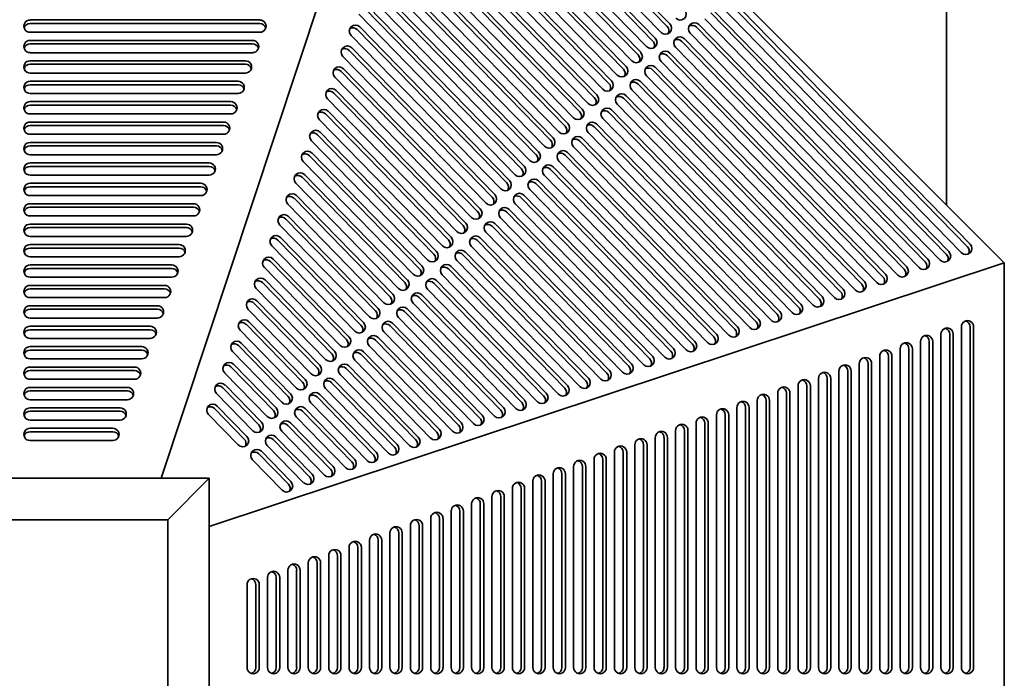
# Model space of a CAD drawing. Header units: millimetres. Extents: x 362 to 1318, y 115 to 1074.
# Tile 7 of 8: x 842 to 1318, y 593 to 911. Entities that reach past the tile are written whole.
import ezdxf

# ---------------------------------------------------------------- set-up
doc = ezdxf.new("R2010")
doc.units = ezdxf.units.MM
doc.header["$LTSCALE"] = 4
doc.layers.add('Krawędzie widoczne(ISO)', color=7, linetype='Continuous', lineweight=35, true_color=0x262659)

msp = doc.modelspace()

# ---------------------------------------------------------------- linework, layer by layer
at = {"layer": 'Krawędzie widoczne(ISO)'}
for p, q in [((910.66, 689.5), (1037.99, 1073.5)), ((1037.99, 1073.5), (1318, 793.5)), ((1290, 1040.5), (1290, 821.5)), ((1049.09, 1018.97), (1156.44, 908.94)), ((1152.21, 904.82), (1044.86, 1014.84)), ((1047.83, 1017.71), (1155.18, 907.68)), ((1045.21, 1008.85), (1149.39, 902.08)), ((1145.16, 897.95), (1040.98, 1004.73)), ((1043.95, 1007.59), (1148.13, 900.82)), ((1138.12, 891.09), (1037.1, 994.61)), ((1040.07, 997.47), (1141.09, 893.95)), ((1041.33, 998.73), (1142.35, 895.21)), ((1036.19, 987.36), (1134.04, 887.08)), ((1037.45, 988.62), (1135.3, 888.34)), ((1131.07, 884.22), (1033.23, 984.5)), ((1032.31, 977.24), (1126.99, 880.21)), ((1033.58, 978.5), (1128.25, 881.47)), ((1124.03, 877.35), (1029.35, 974.38)), ((1028.44, 967.13), (1119.95, 873.34)), ((1029.7, 968.39), (1121.21, 874.6)), ((1116.98, 870.48), (1025.47, 964.27)), ((1024.58, 956.98), (1112.9, 866.47)), ((1025.85, 958.24), (1114.16, 867.73)), ((1109.94, 863.61), (1021.59, 954.15)), ((1020.68, 946.89), (1105.88, 859.58)), ((1021.94, 948.15), (1107.14, 860.84)), ((1102.92, 856.71), (1017.71, 944.03)), ((1018.04, 938.07), (1100.1, 853.97)), ((1095.87, 849.84), (1013.81, 933.94)), ((1016.78, 936.8), (1098.84, 852.71)), ((1014.14, 927.98), (1093.05, 847.1)), ((1088.83, 842.98), (1009.91, 923.85)), ((1012.88, 926.71), (1091.79, 845.84)), ((1297.24, 798.46), (1180.38, 918.22)), ((1183.35, 921.08), (1300.2, 801.32)), ((1184.61, 922.34), (1301.46, 802.58)), ((1081.78, 836.11), (1006.22, 913.55)), ((1009.18, 916.41), (1084.75, 838.97)), ((1010.44, 917.67), (1086.01, 840.23)), ((1176.3, 914.21), (1289.99, 797.7)), ((1177.56, 915.47), (1291.25, 798.96)), ((847.4, 910.81), (958.4, 910.81)), ((847.4, 909.13), (958.4, 909.13)), ((1170.52, 908.6), (1281.04, 795.34)), ((1287.02, 794.84), (1173.33, 911.35)), ((958.4, 904.89), (847.4, 904.89)), ((1005.42, 906.18), (1077.7, 832.1)), ((1006.68, 907.44), (1078.96, 833.36)), ((1276.81, 791.22), (1166.29, 904.48)), ((1169.26, 907.34), (1279.78, 794.08)), ((847.4, 900.95), (954.9, 900.95)), ((847.4, 899.27), (954.9, 899.27)), ((1074.73, 829.24), (1002.45, 903.32)), ((1162.21, 900.48), (1269.56, 790.45)), ((1163.47, 901.74), (1270.82, 791.72)), ((954.9, 895.03), (847.4, 895.03)), ((1001.52, 896.09), (1070.66, 825.23)), ((1002.78, 897.35), (1071.92, 826.49)), ((1156.43, 894.87), (1260.61, 788.09)), ((1266.6, 787.59), (1159.24, 897.61)), ((847.4, 891.09), (951.4, 891.09)), ((847.4, 889.41), (951.4, 889.41)), ((1067.69, 822.37), (998.55, 893.23)), ((1256.38, 783.97), (1152.2, 890.75)), ((1155.17, 893.61), (1259.35, 786.83)), ((951.4, 885.18), (847.4, 885.18)), ((997.61, 886), (1063.61, 818.36)), ((998.87, 887.26), (1064.87, 819.62)), ((1148.12, 886.74), (1249.14, 783.21)), ((1149.38, 888), (1250.4, 784.47)), ((847.4, 881.23), (947.9, 881.23)), ((1060.64, 815.5), (994.65, 883.14)), ((1141.07, 879.87), (1238.92, 779.59)), ((1142.33, 881.13), (1240.18, 780.85)), ((1246.17, 780.35), (1145.15, 883.88)), ((847.4, 879.55), (947.9, 879.55)), ((947.9, 875.32), (847.4, 875.32)), ((994.06, 875.55), (1056.56, 811.49)), ((995.32, 876.81), (1057.82, 812.75)), ((1235.95, 776.73), (1138.11, 877.01)), ((847.4, 871.38), (944.4, 871.38)), ((1053.6, 808.63), (991.09, 872.69)), ((1134.03, 873), (1228.71, 775.97)), ((1135.29, 874.26), (1229.97, 777.23)), ((847.4, 869.7), (944.4, 869.7)), ((991.42, 866.72), (1050.78, 805.88)), ((1126.98, 866.13), (1218.49, 772.34)), ((1128.24, 867.39), (1219.76, 773.6)), ((1225.74, 773.1), (1131.06, 870.14)), ((944.4, 865.46), (847.4, 865.46)), ((847.4, 861.52), (940.9, 861.52)), ((1046.55, 801.76), (987.19, 862.6)), ((990.16, 865.46), (1049.52, 804.62)), ((1215.53, 769.48), (1124.02, 863.27)), ((847.4, 859.84), (940.9, 859.84)), ((987.51, 856.63), (1043.73, 799.01)), ((1205.31, 765.86), (1116.97, 856.4)), ((1119.94, 859.26), (1208.26, 768.75)), ((1121.2, 860.52), (1209.52, 770.01)), ((940.9, 855.6), (847.4, 855.6)), ((847.4, 851.66), (937.4, 851.66)), ((1039.51, 794.89), (983.29, 852.51)), ((986.25, 855.37), (1042.47, 797.75)), ((1112.87, 852.42), (1198.07, 765.1)), ((1114.13, 853.68), (1199.33, 766.36)), ((847.4, 849.98), (937.4, 849.98)), ((1107.08, 846.81), (1189.14, 762.71)), ((1195.1, 762.24), (1109.9, 849.56)), ((937.4, 845.75), (847.4, 845.75)), ((1032.46, 788.02), (979.38, 842.42)), ((982.35, 845.28), (1035.43, 790.88)), ((983.61, 846.54), (1036.69, 792.14)), ((1184.91, 758.59), (1102.85, 842.69)), ((1105.82, 845.55), (1187.88, 761.45)), ((847.4, 841.8), (933.9, 841.8)), ((847.4, 840.12), (933.9, 840.12)), ((1098.78, 838.68), (1177.69, 757.8)), ((1100.04, 839.94), (1178.95, 759.06)), ((933.9, 835.89), (847.4, 835.89)), ((978.8, 834.83), (1028.38, 784.02)), ((980.06, 836.09), (1029.64, 785.28)), ((1092.99, 833.07), (1168.55, 755.63)), ((1174.72, 754.94), (1095.81, 835.82)), ((847.4, 831.95), (929.9, 831.95)), ((847.4, 830.26), (929.9, 830.26)), ((1025.42, 781.15), (975.83, 831.97)), ((1164.33, 751.51), (1088.76, 828.95)), ((1091.73, 831.81), (1167.29, 754.37)), ((929.9, 826.03), (847.4, 826.03)), ((974.9, 824.74), (1021.34, 777.15)), ((976.16, 826), (1022.6, 778.41)), ((1084.68, 824.94), (1156.97, 750.86)), ((1085.94, 826.2), (1158.23, 752.12)), ((847.4, 822.09), (926.4, 822.09)), ((847.4, 820.41), (926.4, 820.41)), ((1018.37, 774.29), (971.93, 821.88)), ((1077.64, 818.07), (1146.78, 747.21)), ((1078.9, 819.33), (1148.04, 748.48)), ((1154, 748), (1081.72, 822.08)), ((926.4, 816.17), (847.4, 816.17)), ((970.99, 814.65), (1014.29, 770.28)), ((972.25, 815.91), (1015.55, 771.54)), ((1143.81, 744.35), (1074.67, 815.21)), ((847.4, 812.23), (922.9, 812.23)), ((847.4, 810.55), (922.9, 810.55)), ((1011.32, 767.42), (968.03, 811.79)), ((1070.59, 811.2), (1136.59, 743.57)), ((1071.85, 812.46), (1137.85, 744.83)), ((922.9, 806.32), (847.4, 806.32)), ((967.09, 804.56), (1007.25, 763.41)), ((968.35, 805.82), (1008.51, 764.67)), ((1063.55, 804.33), (1126.05, 740.28)), ((1064.81, 805.59), (1127.31, 741.54)), ((1133.62, 740.71), (1067.63, 808.34)), ((847.4, 802.37), (919.4, 802.37)), ((847.4, 800.69), (919.4, 800.69)), ((1004.28, 760.55), (964.12, 801.7)), ((1123.09, 737.42), (1060.58, 801.47)), ((919.4, 796.46), (847.4, 796.46)), ((964.8, 795.38), (1001.46, 757.8)), ((1112.9, 733.77), (1053.54, 794.6)), ((1056.5, 797.47), (1115.86, 736.63)), ((1057.76, 798.73), (1117.12, 737.89)), ((847.4, 792.52), (915.9, 792.52)), ((847.4, 790.83), (915.9, 790.83)), ((1318, 793.5), (934, 666.16)), ((997.23, 753.68), (960.57, 791.25)), ((963.54, 794.12), (1000.2, 756.54)), ((1049.46, 790.6), (1105.68, 732.98)), ((1050.72, 791.86), (1106.94, 734.24)), ((1318, 793.5), (1318, 397.51)), ((915.9, 786.6), (847.4, 786.6)), ((960.89, 785.29), (994.41, 750.93)), ((1043.67, 784.99), (1096.75, 730.59)), ((1102.71, 730.12), (1046.49, 787.74)), ((847.4, 782.66), (912.4, 782.66)), ((847.4, 780.98), (912.4, 780.98)), ((990.19, 746.81), (956.67, 781.16)), ((959.63, 784.03), (993.15, 749.67)), ((1092.52, 726.47), (1039.44, 780.87)), ((1042.41, 783.73), (1095.49, 729.33)), ((912.4, 776.74), (847.4, 776.74)), ((1035.37, 776.86), (1084.95, 726.04)), ((1036.63, 778.12), (1086.21, 727.3)), ((847.4, 772.8), (908.9, 772.8)), ((847.4, 771.12), (908.9, 771.12)), ((983.14, 739.94), (952.76, 771.07)), ((955.73, 773.94), (986.11, 742.8)), ((956.99, 775.2), (987.37, 744.06)), ((1029.58, 771.25), (1076.02, 723.65)), ((1081.98, 723.18), (1032.4, 774)), ((908.9, 766.89), (847.4, 766.89)), ((1071.8, 719.53), (1025.35, 767.13)), ((1028.32, 769.99), (1074.76, 722.39)), ((847.4, 762.94), (905.4, 762.94)), ((847.4, 761.26), (905.4, 761.26)), ((976.1, 733.07), (948.86, 760.98)), ((951.83, 763.85), (979.06, 735.93)), ((953.09, 765.11), (980.32, 737.19)), ((1021.27, 763.12), (1064.57, 718.74)), ((1022.54, 764.38), (1065.83, 720)), ((1297.25, 598.11), (1297.25, 762.64)), ((1301.49, 762.64), (1301.49, 598.11)), ((1303.17, 762.64), (1303.17, 598.11)), ((905.4, 757.03), (847.4, 757.03)), ((1014.23, 756.25), (1054.39, 715.1)), ((1015.49, 757.51), (1055.65, 716.36)), ((1061.61, 715.88), (1018.31, 760.26)), ((1287.39, 598.11), (1287.39, 759.08)), ((1291.63, 759.08), (1291.63, 598.11)), ((1293.31, 759.08), (1293.31, 598.11)), ((847.4, 753.08), (901.4, 753.08)), ((948.13, 753.54), (972.02, 729.06)), ((949.39, 754.8), (973.28, 730.32)), ((1051.42, 712.24), (1011.26, 753.39)), ((1267.68, 598.11), (1267.68, 751.96)), ((1271.91, 751.96), (1271.91, 598.11)), ((1273.59, 751.96), (1273.59, 598.11)), ((1277.54, 598.11), (1277.54, 755.52)), ((1281.77, 755.52), (1281.77, 598.11)), ((1283.45, 755.52), (1283.45, 598.11)), ((847.4, 751.4), (901.4, 751.4)), ((901.4, 747.17), (847.4, 747.17)), ((969.05, 726.2), (945.17, 750.68)), ((1007.18, 749.38), (1043.85, 711.81)), ((1008.44, 750.64), (1045.11, 713.07)), ((1257.82, 598.11), (1257.82, 748.4)), ((1262.05, 748.4), (1262.05, 598.11)), ((1263.74, 748.4), (1263.74, 598.11)), ((847.4, 743.23), (897.9, 743.23)), ((944.37, 743.31), (964.97, 722.19)), ((945.63, 744.57), (966.23, 723.45)), ((1000.14, 742.51), (1033.66, 708.16)), ((1001.4, 743.77), (1034.92, 709.42)), ((1040.88, 708.94), (1004.22, 746.52)), ((1247.96, 598.11), (1247.96, 744.84)), ((1252.2, 744.84), (1252.2, 598.11)), ((1253.88, 744.84), (1253.88, 598.11)), ((847.4, 741.55), (897.9, 741.55)), ((897.9, 737.31), (847.4, 737.31)), ((962.01, 719.33), (941.4, 740.45)), ((1030.69, 705.3), (997.17, 739.65)), ((1228.25, 598.11), (1228.25, 737.73)), ((1232.48, 737.73), (1232.48, 598.11)), ((1234.16, 737.73), (1234.16, 598.11)), ((1238.11, 598.11), (1238.11, 741.28)), ((1242.34, 741.28), (1242.34, 598.11)), ((1244.02, 741.28), (1244.02, 598.11)), ((847.4, 733.37), (894.4, 733.37)), ((940.47, 733.22), (957.93, 715.32)), ((941.73, 734.48), (959.19, 716.59)), ((1020.5, 701.65), (990.13, 732.78)), ((993.09, 735.64), (1023.47, 704.51)), ((994.35, 736.9), (1024.73, 705.77)), ((1218.39, 598.11), (1218.39, 734.17)), ((1222.62, 734.17), (1222.62, 598.11)), ((1224.31, 734.17), (1224.31, 598.11)), ((847.4, 731.69), (894.4, 731.69)), ((954.96, 712.46), (937.5, 730.36)), ((986.05, 728.77), (1013.28, 700.86)), ((987.31, 730.03), (1014.54, 702.12)), ((1208.53, 598.11), (1208.53, 730.61)), ((1212.77, 730.61), (1212.77, 598.11)), ((1214.45, 730.61), (1214.45, 598.11)), ((894.4, 727.45), (847.4, 727.45)), ((847.4, 723.51), (890.9, 723.51)), ((936.56, 723.13), (950.88, 708.46)), ((937.83, 724.39), (952.14, 709.72)), ((980.26, 723.17), (1004.15, 698.69)), ((1010.32, 698), (983.08, 725.91)), ((1188.82, 598.11), (1188.82, 723.61)), ((1193.05, 723.61), (1193.05, 598.11)), ((1194.73, 723.61), (1194.73, 598.11)), ((1198.68, 598.11), (1198.68, 727.11)), ((1202.91, 727.11), (1202.91, 598.11)), ((1204.59, 727.11), (1204.59, 598.11)), ((847.4, 721.83), (890.9, 721.83)), ((947.91, 705.59), (933.6, 720.27)), ((999.92, 694.57), (976.03, 719.04)), ((979, 721.91), (1002.89, 697.43)), ((1178.96, 598.11), (1178.96, 720.11)), ((1183.19, 720.11), (1183.19, 598.11)), ((1184.88, 720.11), (1184.88, 598.11)), ((890.9, 717.6), (847.4, 717.6)), ((847.4, 713.65), (887.4, 713.65)), ((971.96, 715.04), (992.56, 693.92)), ((973.22, 716.3), (993.82, 695.18)), ((1169.1, 598.11), (1169.1, 716.11)), ((1173.34, 716.11), (1173.34, 598.11)), ((1175.02, 716.11), (1175.02, 598.11)), ((847.4, 711.97), (887.4, 711.97)), ((966.17, 709.43), (983.63, 691.53)), ((989.59, 691.06), (968.99, 712.18)), ((1149.39, 598.11), (1149.39, 709.11)), ((1153.62, 709.11), (1153.62, 598.11)), ((1155.3, 709.11), (1155.3, 598.11)), ((1159.25, 598.11), (1159.25, 712.61)), ((1163.48, 712.61), (1163.48, 598.11)), ((1165.16, 712.61), (1165.16, 598.11)), ((887.4, 707.74), (847.4, 707.74)), ((979.4, 687.41), (961.94, 705.31)), ((964.91, 708.17), (982.37, 690.27)), ((1139.53, 598.11), (1139.53, 705.61)), ((1143.76, 705.61), (1143.76, 598.11)), ((1145.44, 705.61), (1145.44, 598.11)), ((957.87, 701.3), (972.18, 686.63)), ((959.13, 702.56), (973.44, 687.89)), ((1129.67, 598.11), (1129.67, 702.11)), ((1133.91, 702.11), (1133.91, 598.11)), ((1135.59, 702.11), (1135.59, 598.11)), ((969.21, 683.76), (954.9, 698.44)), ((1109.96, 598.11), (1109.96, 695.11)), ((1114.19, 695.11), (1114.19, 598.11)), ((1115.87, 695.11), (1115.87, 598.11)), ((1119.81, 598.11), (1119.81, 698.61)), ((1124.05, 698.61), (1124.05, 598.11)), ((1125.73, 698.61), (1125.73, 598.11)), ((1100.1, 598.11), (1100.1, 691.61)), ((1104.33, 691.61), (1104.33, 598.11)), ((1106.01, 691.61), (1106.01, 598.11)), ((934, 689.5), (746, 689.5)), ((934, 689.5), (914, 669.5)), ((934, 501.5), (934, 689.5)), ((1090.24, 598.11), (1090.24, 688.11)), ((1094.48, 688.11), (1094.48, 598.11)), ((1096.16, 688.11), (1096.16, 598.11)), ((1070.53, 598.11), (1070.53, 680.61)), ((1074.76, 680.61), (1074.76, 598.11)), ((1076.44, 680.61), (1076.44, 598.11)), ((1080.38, 598.11), (1080.38, 684.61)), ((1084.62, 684.61), (1084.62, 598.11)), ((1086.3, 684.61), (1086.3, 598.11)), ((1060.67, 598.11), (1060.67, 677.11)), ((1064.9, 677.11), (1064.9, 598.11)), ((1066.58, 677.11), (1066.58, 598.11)), ((1050.81, 598.11), (1050.81, 673.61)), ((1055.04, 673.61), (1055.04, 598.11)), ((1056.73, 673.61), (1056.73, 598.11)), ((766, 669.5), (914, 669.5)), ((914, 669.5), (914, 521.5)), ((1031.1, 598.11), (1031.1, 666.61)), ((1035.33, 666.61), (1035.33, 598.11)), ((1037.01, 666.61), (1037.01, 598.11)), ((1040.95, 598.11), (1040.95, 670.11)), ((1045.19, 670.11), (1045.19, 598.11)), ((1046.87, 670.11), (1046.87, 598.11)), ((1021.24, 598.11), (1021.24, 663.11)), ((1025.47, 663.11), (1025.47, 598.11)), ((1027.15, 663.11), (1027.15, 598.11)), ((1011.38, 598.11), (1011.38, 659.61)), ((1015.61, 659.61), (1015.61, 598.11)), ((1017.3, 659.61), (1017.3, 598.11)), ((991.67, 598.11), (991.67, 652.11)), ((995.9, 652.11), (995.9, 598.11)), ((997.58, 652.11), (997.58, 598.11)), ((1001.52, 598.11), (1001.52, 656.11)), ((1005.76, 656.11), (1005.76, 598.11)), ((1007.44, 656.11), (1007.44, 598.11)), ((981.81, 598.11), (981.81, 648.61)), ((986.04, 648.61), (986.04, 598.11)), ((987.72, 648.61), (987.72, 598.11)), ((971.95, 598.11), (971.95, 645.11)), ((976.18, 645.11), (976.18, 598.11)), ((977.86, 645.11), (977.86, 598.11)), ((952.23, 598.11), (952.23, 638.11)), ((956.47, 638.11), (956.47, 598.11)), ((958.15, 638.11), (958.15, 598.11)), ((962.09, 598.11), (962.09, 641.61)), ((966.33, 641.61), (966.33, 598.11)), ((968.01, 641.61), (968.01, 598.11))]:
    msp.add_line(p, q, dxfattribs=at)
for centre, major_axis, ratio, start_param, end_param in [((1161.37, 913.75), (2.12, -2.12), 0.983987, 4.699911, 7.841503), ((847.4, 907.85), (-3, 0), 0.985764, 4.712389, 7.853982), ((847.4, 906.17), (-3, 0), 0.985764, 4.712389, 5.994943), ((958.4, 907.85), (3, 0), 0.985764, 4.712389, 7.853982), ((958.4, 906.17), (3, 0), 0.985764, 0.288243, 1.570796), ((1004.57, 905.38), (-2.12, 2.12), 0.983987, 4.699911, 7.841503), ((1154.32, 906.88), (2.12, -2.12), 0.983987, 4.699911, 7.841503), ((1168.4, 906.54), (-2.12, 2.12), 0.983987, 4.699911, 7.841503), ((1167.14, 905.28), (-2.12, 2.12), 0.983987, 4.699911, 5.976498), ((1003.31, 904.12), (-2.12, 2.12), 0.983987, 4.699911, 5.976498), ((1153.06, 905.62), (2.12, -2.12), 0.983987, 0.306688, 1.558318), ((847.4, 897.99), (-3, 0), 0.985764, 4.712389, 7.853982), ((847.4, 896.31), (-3, 0), 0.985764, 4.712389, 5.994943), ((954.9, 897.99), (3, 0), 0.985764, 4.712389, 7.853982), ((954.9, 896.31), (3, 0), 0.985764, 0.288243, 1.570796), ((1147.28, 900.02), (2.12, -2.12), 0.983987, 4.699911, 7.841503), ((1146.02, 898.75), (2.12, -2.12), 0.983987, 0.306688, 1.558318), ((1161.36, 899.67), (-2.12, 2.12), 0.983987, 4.699911, 7.841503), ((1160.1, 898.41), (-2.12, 2.12), 0.983987, 4.699911, 5.976498), ((1000.66, 895.29), (-2.12, 2.12), 0.983987, 4.699911, 7.841503), ((999.4, 894.03), (-2.12, 2.12), 0.983987, 4.699911, 5.976498), ((1140.23, 893.15), (2.12, -2.12), 0.983987, 4.699911, 7.841503), ((1154.31, 892.81), (-2.12, 2.12), 0.983987, 4.699911, 7.841503), ((1153.05, 891.55), (-2.12, 2.12), 0.983987, 4.699911, 5.976498), ((847.4, 888.13), (-3, 0), 0.985764, 4.712389, 7.853982), ((847.4, 886.45), (-3, 0), 0.985764, 4.712389, 5.994943), ((951.4, 888.13), (3, 0), 0.985764, 4.712389, 7.853982), ((951.4, 886.45), (3, 0), 0.985764, 0.288243, 1.570796), ((1138.97, 891.89), (2.12, -2.12), 0.983987, 0.306688, 1.558318), ((996.76, 885.2), (-2.12, 2.12), 0.983987, 4.699911, 7.841503), ((995.5, 883.94), (-2.12, 2.12), 0.983987, 4.699911, 5.976498), ((1133.19, 886.28), (2.12, -2.12), 0.983987, 4.699911, 7.841503), ((1131.93, 885.02), (2.12, -2.12), 0.983987, 0.306688, 1.558318), ((1147.27, 885.94), (-2.12, 2.12), 0.983987, 4.699911, 7.841503), ((1146.01, 884.68), (-2.12, 2.12), 0.983987, 4.699911, 5.976498), ((847.4, 878.28), (-3, 0), 0.985764, 4.712389, 7.853982), ((947.9, 878.28), (3, 0), 0.985764, 4.712389, 7.853982), ((1126.14, 879.41), (2.12, -2.12), 0.983987, 4.699911, 7.841503), ((1124.88, 878.15), (2.12, -2.12), 0.983987, 0.306688, 1.558318), ((1140.22, 879.07), (-2.12, 2.12), 0.983987, 4.699911, 7.841503), ((1138.96, 877.81), (-2.12, 2.12), 0.983987, 4.699911, 5.976498), ((847.4, 876.6), (-3, 0), 0.985764, 4.712389, 5.994943), ((947.9, 876.6), (3, 0), 0.985764, 0.288243, 1.570796), ((993.21, 874.75), (-2.12, 2.12), 0.983987, 4.699911, 7.841503), ((991.95, 873.49), (-2.12, 2.12), 0.983987, 4.699911, 5.976498), ((1133.18, 872.2), (-2.12, 2.12), 0.983987, 4.699911, 7.841503), ((847.4, 868.42), (-3, 0), 0.985764, 4.712389, 7.853982), ((944.4, 868.42), (3, 0), 0.985764, 4.712389, 7.853982), ((1119.1, 872.54), (2.12, -2.12), 0.983987, 4.699911, 7.841503), ((1117.84, 871.28), (2.12, -2.12), 0.983987, 0.306688, 1.558318), ((1131.91, 870.94), (-2.12, 2.12), 0.983987, 4.699911, 5.976498), ((847.4, 866.74), (-3, 0), 0.985764, 4.712389, 5.994943), ((944.4, 866.74), (3, 0), 0.985764, 0.288243, 1.570796), ((989.3, 864.66), (-2.12, 2.12), 0.983987, 4.699911, 7.841503), ((988.04, 863.4), (-2.12, 2.12), 0.983987, 4.699911, 5.976498), ((1112.05, 865.67), (2.12, -2.12), 0.983987, 4.699911, 7.841503), ((1110.79, 864.41), (2.12, -2.12), 0.983987, 0.306688, 1.558318), ((1126.13, 865.33), (-2.12, 2.12), 0.983987, 4.699911, 7.841503), ((1124.87, 864.07), (-2.12, 2.12), 0.983987, 4.699911, 5.976498), ((847.4, 858.56), (-3, 0), 0.985764, 4.712389, 7.853982), ((940.9, 858.56), (3, 0), 0.985764, 4.712389, 7.853982), ((1119.08, 858.46), (-2.12, 2.12), 0.983987, 4.699911, 7.841503), ((847.4, 856.88), (-3, 0), 0.985764, 4.712389, 5.994943), ((940.9, 856.88), (3, 0), 0.985764, 0.288243, 1.570796), ((985.4, 854.57), (-2.12, 2.12), 0.983987, 4.699911, 7.841503), ((984.14, 853.31), (-2.12, 2.12), 0.983987, 4.699911, 5.976498), ((1105.03, 858.77), (2.12, -2.12), 0.983987, 4.699911, 7.841503), ((1103.77, 857.51), (2.12, -2.12), 0.983987, 0.306688, 1.558318), ((1117.82, 857.2), (-2.12, 2.12), 0.983987, 4.699911, 5.976498), ((847.4, 848.7), (-3, 0), 0.985764, 4.712389, 7.853982), ((937.4, 848.7), (3, 0), 0.985764, 4.712389, 7.853982), ((1097.98, 851.91), (2.12, -2.12), 0.983987, 4.699911, 7.841503), ((1096.72, 850.65), (2.12, -2.12), 0.983987, 0.306688, 1.558318), ((1112.01, 851.62), (-2.12, 2.12), 0.983987, 4.699911, 7.841503), ((1110.75, 850.36), (-2.12, 2.12), 0.983987, 4.699911, 5.976498), ((847.4, 847.02), (-3, 0), 0.985764, 4.712389, 5.994943), ((937.4, 847.02), (3, 0), 0.985764, 0.288243, 1.570796), ((981.5, 844.48), (-2.12, 2.12), 0.983987, 4.699911, 7.841503), ((1090.94, 845.04), (2.12, -2.12), 0.983987, 4.699911, 7.841503), ((1104.97, 844.75), (-2.12, 2.12), 0.983987, 4.699911, 7.841503), ((1103.71, 843.49), (-2.12, 2.12), 0.983987, 4.699911, 5.976498), ((980.24, 843.22), (-2.12, 2.12), 0.983987, 4.699911, 5.976498), ((1089.68, 843.78), (2.12, -2.12), 0.983987, 0.306688, 1.558318), ((847.4, 838.85), (-3, 0), 0.985764, 4.712389, 7.853982), ((847.4, 837.17), (-3, 0), 0.985764, 4.712389, 5.994943), ((933.9, 838.85), (3, 0), 0.985764, 4.712389, 7.853982), ((933.9, 837.17), (3, 0), 0.985764, 0.288243, 1.570796), ((977.94, 834.03), (-2.12, 2.12), 0.983987, 4.699911, 7.841503), ((1083.89, 838.17), (2.12, -2.12), 0.983987, 4.699911, 7.841503), ((1082.63, 836.91), (2.12, -2.12), 0.983987, 0.306688, 1.558318), ((1097.92, 837.88), (-2.12, 2.12), 0.983987, 4.699911, 7.841503), ((1096.66, 836.62), (-2.12, 2.12), 0.983987, 4.699911, 5.976498), ((976.68, 832.77), (-2.12, 2.12), 0.983987, 4.699911, 5.976498), ((1076.85, 831.3), (2.12, -2.12), 0.983987, 4.699911, 7.841503), ((1090.88, 831.01), (-2.12, 2.12), 0.983987, 4.699911, 7.841503), ((1089.62, 829.75), (-2.12, 2.12), 0.983987, 4.699911, 5.976498), ((847.4, 828.99), (-3, 0), 0.985764, 4.712389, 7.853982), ((847.4, 827.31), (-3, 0), 0.985764, 4.712389, 5.994943), ((929.9, 828.99), (3, 0), 0.985764, 4.712389, 7.853982), ((929.9, 827.31), (3, 0), 0.985764, 0.288243, 1.570796), ((1075.59, 830.04), (2.12, -2.12), 0.983987, 0.306688, 1.558318), ((974.04, 823.94), (-2.12, 2.12), 0.983987, 4.699911, 7.841503), ((972.78, 822.68), (-2.12, 2.12), 0.983987, 4.699911, 5.976498), ((1069.8, 824.43), (2.12, -2.12), 0.983987, 4.699911, 7.841503), ((1068.54, 823.17), (2.12, -2.12), 0.983987, 0.306688, 1.558318), ((1083.83, 824.14), (-2.12, 2.12), 0.983987, 4.699911, 7.841503), ((1082.57, 822.88), (-2.12, 2.12), 0.983987, 4.699911, 5.976498), ((847.4, 819.13), (-3, 0), 0.985764, 4.712389, 7.853982), ((847.4, 817.45), (-3, 0), 0.985764, 4.712389, 5.994943), ((926.4, 819.13), (3, 0), 0.985764, 4.712389, 7.853982), ((926.4, 817.45), (3, 0), 0.985764, 0.288243, 1.570796), ((1062.76, 817.56), (2.12, -2.12), 0.983987, 4.699911, 7.841503), ((1061.5, 816.3), (2.12, -2.12), 0.983987, 0.306688, 1.558318), ((1076.79, 817.27), (-2.12, 2.12), 0.983987, 4.699911, 7.841503), ((1075.53, 816.01), (-2.12, 2.12), 0.983987, 4.699911, 5.976498), ((970.14, 813.85), (-2.12, 2.12), 0.983987, 4.699911, 7.841503), ((968.88, 812.59), (-2.12, 2.12), 0.983987, 4.699911, 5.976498), ((1069.74, 810.4), (-2.12, 2.12), 0.983987, 4.699911, 7.841503), ((847.4, 809.27), (-3, 0), 0.985764, 4.712389, 7.853982), ((847.4, 807.59), (-3, 0), 0.985764, 4.712389, 5.994943), ((922.9, 809.27), (3, 0), 0.985764, 4.712389, 7.853982), ((922.9, 807.59), (3, 0), 0.985764, 0.288243, 1.570796), ((1055.71, 810.69), (2.12, -2.12), 0.983987, 4.699911, 7.841503), ((1054.45, 809.43), (2.12, -2.12), 0.983987, 0.306688, 1.558318), ((1068.48, 809.14), (-2.12, 2.12), 0.983987, 4.699911, 5.976498), ((966.24, 803.76), (-2.12, 2.12), 0.983987, 4.699911, 7.841503), ((964.98, 802.5), (-2.12, 2.12), 0.983987, 4.699911, 5.976498), ((1048.67, 803.82), (2.12, -2.12), 0.983987, 4.699911, 7.841503), ((1047.41, 802.56), (2.12, -2.12), 0.983987, 0.306688, 1.558318), ((1062.69, 803.53), (-2.12, 2.12), 0.983987, 4.699911, 7.841503), ((1061.43, 802.27), (-2.12, 2.12), 0.983987, 4.699911, 5.976498), ((847.4, 799.42), (-3, 0), 0.985764, 4.712389, 7.853982), ((847.4, 797.73), (-3, 0), 0.985764, 4.712389, 5.994943), ((919.4, 799.42), (3, 0), 0.985764, 4.712389, 7.853982), ((919.4, 797.73), (3, 0), 0.985764, 0.288243, 1.570796), ((1041.62, 796.95), (2.12, -2.12), 0.983987, 4.699911, 7.841503), ((1055.65, 796.66), (-2.12, 2.12), 0.983987, 4.699911, 7.841503), ((1299.35, 800.52), (2.12, -2.12), 0.983987, 4.699911, 7.841503), ((1298.09, 799.26), (2.12, -2.12), 0.983987, 0.306688, 1.558318), ((962.68, 793.31), (-2.12, 2.12), 0.983987, 4.699911, 7.841503), ((961.42, 792.05), (-2.12, 2.12), 0.983987, 4.699911, 5.976498), ((1040.36, 795.69), (2.12, -2.12), 0.983987, 0.306688, 1.558318), ((1054.39, 795.4), (-2.12, 2.12), 0.983987, 4.699911, 5.976498), ((1278.92, 793.28), (2.12, -2.12), 0.983987, 4.699911, 7.841503), ((1289.14, 796.9), (2.12, -2.12), 0.983987, 4.699911, 7.841503), ((1287.88, 795.64), (2.12, -2.12), 0.983987, 0.306688, 1.558318), ((847.4, 789.56), (-3, 0), 0.985764, 4.712389, 7.853982), ((847.4, 787.88), (-3, 0), 0.985764, 4.712389, 5.994943), ((915.9, 789.56), (3, 0), 0.985764, 4.712389, 7.853982), ((915.9, 787.88), (3, 0), 0.985764, 0.288243, 1.570796), ((1034.57, 790.08), (2.12, -2.12), 0.983987, 4.699911, 7.841503), ((1033.31, 788.82), (2.12, -2.12), 0.983987, 0.306688, 1.558318), ((1048.6, 789.8), (-2.12, 2.12), 0.983987, 4.699911, 7.841503), ((1047.34, 788.54), (-2.12, 2.12), 0.983987, 4.699911, 5.976498), ((1268.71, 789.65), (2.12, -2.12), 0.983987, 4.699911, 7.841503), ((1267.45, 788.39), (2.12, -2.12), 0.983987, 0.306688, 1.558318), ((1277.66, 792.02), (2.12, -2.12), 0.983987, 0.306688, 1.558318), ((958.78, 783.22), (-2.12, 2.12), 0.983987, 4.699911, 7.841503), ((957.52, 781.96), (-2.12, 2.12), 0.983987, 4.699911, 5.976498), ((1027.53, 783.22), (2.12, -2.12), 0.983987, 4.699911, 7.841503), ((1041.56, 782.93), (-2.12, 2.12), 0.983987, 4.699911, 7.841503), ((1040.3, 781.67), (-2.12, 2.12), 0.983987, 4.699911, 5.976498), ((1258.5, 786.03), (2.12, -2.12), 0.983987, 4.699911, 7.841503), ((1257.24, 784.77), (2.12, -2.12), 0.983987, 0.306688, 1.558318), ((847.4, 779.7), (-3, 0), 0.985764, 4.712389, 7.853982), ((847.4, 778.02), (-3, 0), 0.985764, 4.712389, 5.994943), ((912.4, 779.7), (3, 0), 0.985764, 4.712389, 7.853982), ((912.4, 778.02), (3, 0), 0.985764, 0.288243, 1.570796), ((1026.27, 781.95), (2.12, -2.12), 0.983987, 0.306688, 1.558318), ((1238.07, 778.79), (2.12, -2.12), 0.983987, 4.699911, 7.841503), ((1248.28, 782.41), (2.12, -2.12), 0.983987, 4.699911, 7.841503), ((1247.02, 781.15), (2.12, -2.12), 0.983987, 0.306688, 1.558318), ((954.88, 773.14), (-2.12, 2.12), 0.983987, 4.699911, 7.841503), ((1020.48, 776.35), (2.12, -2.12), 0.983987, 4.699911, 7.841503), ((1019.22, 775.09), (2.12, -2.12), 0.983987, 0.306688, 1.558318), ((1034.51, 776.06), (-2.12, 2.12), 0.983987, 4.699911, 7.841503), ((1033.25, 774.8), (-2.12, 2.12), 0.983987, 4.699911, 5.976498), ((1227.85, 775.16), (2.12, -2.12), 0.983987, 4.699911, 7.841503), ((1226.59, 773.9), (2.12, -2.12), 0.983987, 0.306688, 1.558318), ((1236.81, 777.53), (2.12, -2.12), 0.983987, 0.306688, 1.558318), ((847.4, 769.84), (-3, 0), 0.985764, 4.712389, 7.853982), ((847.4, 768.16), (-3, 0), 0.985764, 4.712389, 5.994943), ((908.9, 769.84), (3, 0), 0.985764, 4.712389, 7.853982), ((908.9, 768.16), (3, 0), 0.985764, 0.288243, 1.570796), ((953.62, 771.87), (-2.12, 2.12), 0.983987, 4.699911, 5.976498), ((1013.44, 769.48), (2.12, -2.12), 0.983987, 4.699911, 7.841503), ((1027.47, 769.19), (-2.12, 2.12), 0.983987, 4.699911, 7.841503), ((1026.21, 767.93), (-2.12, 2.12), 0.983987, 4.699911, 5.976498), ((1217.64, 771.54), (2.12, -2.12), 0.983987, 4.699911, 7.841503), ((1216.38, 770.28), (2.12, -2.12), 0.983987, 0.306688, 1.558318), ((950.97, 763.05), (-2.12, 2.12), 0.983987, 4.699911, 7.841503), ((1012.18, 768.22), (2.12, -2.12), 0.983987, 0.306688, 1.558318), ((1197.21, 764.3), (2.12, -2.12), 0.983987, 4.699911, 7.841503), ((1207.43, 767.92), (2.12, -2.12), 0.983987, 4.699911, 7.853587), ((1206.17, 766.66), (2.12, -2.12), 0.983987, 0.306676, 1.570402), ((847.4, 759.99), (-3, 0), 0.985764, 4.712389, 7.853982), ((847.4, 758.3), (-3, 0), 0.985764, 4.712389, 5.994943), ((905.4, 759.99), (3, 0), 0.985764, 4.712389, 7.853982), ((905.4, 758.3), (3, 0), 0.985764, 0.288243, 1.570796), ((949.71, 761.78), (-2.12, 2.12), 0.983987, 4.699911, 5.976498), ((1006.39, 762.61), (2.12, -2.12), 0.983987, 4.699911, 7.841503), ((1005.13, 761.35), (2.12, -2.12), 0.983987, 0.306688, 1.558318), ((1020.42, 762.32), (-2.12, 2.12), 0.983987, 4.699911, 7.841503), ((1019.16, 761.06), (-2.12, 2.12), 0.983987, 4.699911, 5.976498), ((1187.03, 760.65), (2.12, -2.12), 0.983987, 4.699911, 7.841503), ((1185.77, 759.39), (2.12, -2.12), 0.983987, 0.306688, 1.558318), ((1195.95, 763.04), (2.12, -2.12), 0.983987, 0.306688, 1.558318), ((1290.35, 759.08), (0, 3), 0.985764, 4.712389, 7.853982), ((1288.67, 759.08), (0, 3), 0.985764, 4.712389, 5.994943), ((1300.21, 762.64), (0, 3), 0.985764, 4.712389, 7.853982), ((1298.53, 762.64), (0, 3), 0.985764, 4.712389, 5.994943), ((999.35, 755.74), (2.12, -2.12), 0.983987, 4.699911, 7.841503), ((998.09, 754.48), (2.12, -2.12), 0.983987, 0.306688, 1.558318), ((1013.38, 755.45), (-2.12, 2.12), 0.983987, 4.699911, 7.841503), ((1012.12, 754.19), (-2.12, 2.12), 0.983987, 4.699911, 5.976498), ((1176.84, 757), (2.12, -2.12), 0.983987, 4.699911, 7.841503), ((1175.58, 755.74), (2.12, -2.12), 0.983987, 0.306688, 1.558318), ((1280.49, 755.52), (0, 3), 0.985764, 4.712389, 7.853982), ((1278.81, 755.52), (0, 3), 0.985764, 4.712389, 5.994943), ((847.4, 750.13), (-3, 0), 0.985764, 4.712389, 7.853982), ((901.4, 750.13), (3, 0), 0.985764, 4.712389, 7.853982), ((947.28, 752.74), (-2.12, 2.12), 0.983987, 4.699911, 7.841503), ((946.02, 751.48), (-2.12, 2.12), 0.983987, 4.699911, 5.976498), ((1006.33, 748.58), (-2.12, 2.12), 0.983987, 4.699911, 7.841503), ((1156.11, 750.06), (2.12, -2.12), 0.983987, 4.699911, 7.841503), ((1166.44, 753.57), (2.12, -2.12), 0.983987, 4.699911, 7.841503), ((1165.18, 752.31), (2.12, -2.12), 0.983987, 0.306688, 1.558318), ((1270.64, 751.96), (0, 3), 0.985764, 4.712389, 7.853982), ((1268.96, 751.96), (0, 3), 0.985764, 4.712389, 5.994943), ((847.4, 748.45), (-3, 0), 0.985764, 4.712389, 5.994943), ((901.4, 748.45), (3, 0), 0.985764, 0.288243, 1.570796), ((992.3, 748.87), (2.12, -2.12), 0.983987, 4.699911, 7.841503), ((991.04, 747.61), (2.12, -2.12), 0.983987, 0.306688, 1.558318), ((1005.07, 747.32), (-2.12, 2.12), 0.983987, 4.699911, 5.976498), ((1145.92, 746.41), (2.12, -2.12), 0.983987, 4.699911, 7.841503), ((1144.66, 745.15), (2.12, -2.12), 0.983987, 0.306688, 1.558318), ((1154.85, 748.8), (2.12, -2.12), 0.983987, 0.306688, 1.558318), ((1250.92, 744.84), (0, 3), 0.985764, 4.712389, 7.853982), ((1249.24, 744.84), (0, 3), 0.985764, 4.712389, 5.994943), ((1260.78, 748.4), (0, 3), 0.985764, 4.712389, 7.853982), ((1259.1, 748.4), (0, 3), 0.985764, 4.712389, 5.994943), ((847.4, 740.27), (-3, 0), 0.985764, 4.712389, 7.853982), ((897.9, 740.27), (3, 0), 0.985764, 4.712389, 7.853982), ((943.52, 742.51), (-2.12, 2.12), 0.983987, 4.699911, 7.841503), ((942.26, 741.25), (-2.12, 2.12), 0.983987, 4.699911, 5.976498), ((985.26, 742), (2.12, -2.12), 0.983987, 4.699911, 7.841503), ((984, 740.74), (2.12, -2.12), 0.983987, 0.306688, 1.558318), ((999.28, 741.71), (-2.12, 2.12), 0.983987, 4.699911, 7.841503), ((998.02, 740.45), (-2.12, 2.12), 0.983987, 4.699911, 5.976498), ((1135.74, 742.77), (2.12, -2.12), 0.983987, 4.699911, 7.841503), ((1134.48, 741.51), (2.12, -2.12), 0.983987, 0.306688, 1.558318), ((1241.06, 741.28), (0, 3), 0.985764, 4.712389, 7.853982), ((1239.38, 741.28), (0, 3), 0.985764, 4.712389, 5.994943), ((847.4, 738.59), (-3, 0), 0.985764, 4.712389, 5.994943), ((897.9, 738.59), (3, 0), 0.985764, 0.288243, 1.570796), ((978.21, 735.13), (2.12, -2.12), 0.983987, 4.699911, 7.841503), ((992.24, 734.84), (-2.12, 2.12), 0.983987, 4.699911, 7.841503), ((1115.01, 735.83), (2.12, -2.12), 0.983987, 4.699911, 7.841503), ((1125.2, 739.48), (2.12, -2.12), 0.983987, 4.699911, 7.841503), ((1123.94, 738.22), (2.12, -2.12), 0.983987, 0.306688, 1.558318), ((1231.21, 737.73), (0, 3), 0.985764, 4.712389, 7.853982), ((1229.52, 737.73), (0, 3), 0.985764, 4.712389, 5.994943), ((847.4, 730.41), (-3, 0), 0.985764, 4.712389, 7.853982), ((894.4, 730.41), (3, 0), 0.985764, 4.712389, 7.853982), ((939.61, 732.42), (-2.12, 2.12), 0.983987, 4.699911, 7.841503), ((938.35, 731.16), (-2.12, 2.12), 0.983987, 4.699911, 5.976498), ((976.95, 733.87), (2.12, -2.12), 0.983987, 0.306688, 1.558318), ((990.98, 733.58), (-2.12, 2.12), 0.983987, 4.699911, 5.976498), ((1104.82, 732.18), (2.12, -2.12), 0.983987, 4.699911, 7.841503), ((1103.56, 730.92), (2.12, -2.12), 0.983987, 0.306688, 1.558318), ((1113.75, 734.57), (2.12, -2.12), 0.983987, 0.306688, 1.558318), ((1211.49, 730.61), (0, 3), 0.985764, 4.712389, 7.853982), ((1209.81, 730.61), (0, 3), 0.985764, 4.712389, 5.994943), ((1221.35, 734.17), (0, 3), 0.985764, 4.712389, 7.853982), ((1219.67, 734.17), (0, 3), 0.985764, 4.712389, 5.994943), ((847.4, 728.73), (-3, 0), 0.985764, 4.712389, 5.994943), ((894.4, 728.73), (3, 0), 0.985764, 0.288243, 1.570796), ((971.16, 728.26), (2.12, -2.12), 0.983987, 4.699911, 7.841503), ((969.9, 727), (2.12, -2.12), 0.983987, 0.306688, 1.558318), ((985.19, 727.97), (-2.12, 2.12), 0.983987, 4.699911, 7.841503), ((983.93, 726.71), (-2.12, 2.12), 0.983987, 4.699911, 5.976498), ((1094.63, 728.53), (2.12, -2.12), 0.983987, 4.699911, 7.841503), ((1093.37, 727.27), (2.12, -2.12), 0.983987, 0.306688, 1.558318), ((1201.63, 727.11), (0, 3), 0.985764, 4.712389, 7.853982), ((1199.95, 727.11), (0, 3), 0.985764, 4.712389, 5.994943), ((847.4, 720.55), (-3, 0), 0.985764, 4.712389, 7.853982), ((890.9, 720.55), (3, 0), 0.985764, 4.712389, 7.853982), ((935.71, 722.33), (-2.12, 2.12), 0.983987, 4.699911, 7.841503), ((934.45, 721.07), (-2.12, 2.12), 0.983987, 4.699911, 5.976498), ((964.12, 721.39), (2.12, -2.12), 0.983987, 4.699911, 7.841503), ((978.15, 721.11), (-2.12, 2.12), 0.983987, 4.699911, 7.841503), ((976.89, 719.84), (-2.12, 2.12), 0.983987, 4.699911, 5.976498), ((1073.91, 721.59), (2.12, -2.12), 0.983987, 4.699911, 7.841503), ((1084.1, 725.24), (2.12, -2.12), 0.983987, 4.699911, 7.841503), ((1082.84, 723.98), (2.12, -2.12), 0.983987, 0.306688, 1.558318), ((1181.92, 720.11), (0, 3), 0.985764, 4.712389, 7.853982), ((1180.24, 720.11), (0, 3), 0.985764, 4.712389, 5.994943), ((1191.78, 723.61), (0, 3), 0.985764, 4.712389, 7.853982), ((1190.09, 723.61), (0, 3), 0.985764, 4.712389, 5.994943), ((847.4, 718.87), (-3, 0), 0.985764, 4.712389, 5.994943), ((890.9, 718.87), (3, 0), 0.985764, 0.288243, 1.570796), ((962.86, 720.13), (2.12, -2.12), 0.983987, 0.306688, 1.558318), ((1063.72, 717.94), (2.12, -2.12), 0.983987, 4.699911, 7.841503), ((1062.46, 716.68), (2.12, -2.12), 0.983987, 0.306688, 1.558318), ((1072.65, 720.33), (2.12, -2.12), 0.983987, 0.306688, 1.558318), ((1172.06, 716.11), (0, 3), 0.985764, 4.712389, 7.853982), ((1170.38, 716.11), (0, 3), 0.985764, 4.712389, 5.994943), ((847.4, 710.7), (-3, 0), 0.985764, 4.712389, 7.853982), ((887.4, 710.7), (3, 0), 0.985764, 4.712389, 7.853982), ((957.07, 714.52), (2.12, -2.12), 0.983987, 4.699911, 7.841503), ((955.81, 713.26), (2.12, -2.12), 0.983987, 0.306688, 1.558318), ((971.1, 714.24), (-2.12, 2.12), 0.983987, 4.699911, 7.841503), ((969.84, 712.98), (-2.12, 2.12), 0.983987, 4.699911, 5.976498), ((1053.53, 714.3), (2.12, -2.12), 0.983987, 4.699911, 7.841503), ((1052.27, 713.04), (2.12, -2.12), 0.983987, 0.306688, 1.558318), ((1162.2, 712.61), (0, 3), 0.985764, 4.712389, 7.853982), ((1160.52, 712.61), (0, 3), 0.985764, 4.712389, 5.994943), ((847.4, 709.02), (-3, 0), 0.985764, 4.712389, 5.994943), ((887.4, 709.02), (3, 0), 0.985764, 0.288243, 1.570796), ((950.03, 707.66), (2.12, -2.12), 0.983987, 4.699911, 7.841503), ((964.06, 707.37), (-2.12, 2.12), 0.983987, 4.699911, 7.841503), ((962.8, 706.11), (-2.12, 2.12), 0.983987, 4.699911, 5.976498), ((1032.81, 707.36), (2.12, -2.12), 0.983987, 4.699911, 7.841503), ((1042.99, 711.01), (2.12, -2.12), 0.983987, 4.699911, 7.841503), ((1041.73, 709.75), (2.12, -2.12), 0.983987, 0.306688, 1.558318), ((1152.34, 709.11), (0, 3), 0.985764, 4.712389, 7.853982), ((1150.66, 709.11), (0, 3), 0.985764, 4.712389, 5.994943), ((948.77, 706.39), (2.12, -2.12), 0.983987, 0.306688, 1.558318), ((1022.62, 703.71), (2.12, -2.12), 0.983987, 4.699911, 7.841503), ((1021.36, 702.45), (2.12, -2.12), 0.983987, 0.306688, 1.558318), ((1031.55, 706.1), (2.12, -2.12), 0.983987, 0.306688, 1.558318), ((1132.63, 702.11), (0, 3), 0.985764, 4.712389, 7.853982), ((1130.95, 702.11), (0, 3), 0.985764, 4.712389, 5.994943), ((1142.49, 705.61), (0, 3), 0.985764, 4.712389, 7.853982), ((1140.81, 705.61), (0, 3), 0.985764, 4.712389, 5.994943), ((957.01, 700.5), (-2.12, 2.12), 0.983987, 4.699911, 7.841503), ((955.75, 699.24), (-2.12, 2.12), 0.983987, 4.699911, 5.976498), ((1012.43, 700.06), (2.12, -2.12), 0.983987, 4.699911, 7.841503), ((1011.17, 698.8), (2.12, -2.12), 0.983987, 0.306688, 1.558318), ((1122.77, 698.61), (0, 3), 0.985764, 4.712389, 7.853982), ((1121.09, 698.61), (0, 3), 0.985764, 4.712389, 5.994943), ((991.7, 693.12), (2.12, -2.12), 0.983987, 4.699911, 7.841503), ((1002.03, 696.63), (2.12, -2.12), 0.983987, 4.699911, 7.841503), ((1000.77, 695.37), (2.12, -2.12), 0.983987, 0.306688, 1.558318), ((1103.06, 691.61), (0, 3), 0.985764, 4.712389, 7.853982), ((1101.38, 691.61), (0, 3), 0.985764, 4.712389, 5.994943), ((1112.91, 695.11), (0, 3), 0.985764, 4.712389, 7.853982), ((1111.23, 695.11), (0, 3), 0.985764, 4.712389, 5.994943), ((981.52, 689.47), (2.12, -2.12), 0.983987, 4.699911, 7.841503), ((980.26, 688.21), (2.12, -2.12), 0.983987, 0.306688, 1.558318), ((990.44, 691.86), (2.12, -2.12), 0.983987, 0.306688, 1.558318), ((1093.2, 688.11), (0, 3), 0.985764, 4.712389, 7.853982), ((1091.52, 688.11), (0, 3), 0.985764, 4.712389, 5.994943), ((971.33, 685.83), (2.12, -2.12), 0.983987, 4.699911, 7.841503), ((970.07, 684.57), (2.12, -2.12), 0.983987, 0.306688, 1.558318), ((1083.34, 684.61), (0, 3), 0.985764, 4.712389, 7.853982), ((1081.66, 684.61), (0, 3), 0.985764, 4.712389, 5.994943), ((1063.63, 677.11), (0, 3), 0.985764, 4.712389, 7.853982), ((1073.48, 680.61), (0, 3), 0.985764, 4.712389, 7.853982), ((1071.8, 680.61), (0, 3), 0.985764, 4.712389, 5.994943), ((1053.77, 673.61), (0, 3), 0.985764, 4.712389, 7.853982), ((1052.09, 673.61), (0, 3), 0.985764, 4.712389, 5.994943), ((1061.94, 677.11), (0, 3), 0.985764, 4.712389, 5.994943), ((1043.91, 670.11), (0, 3), 0.985764, 4.712389, 7.853982), ((1042.23, 670.11), (0, 3), 0.985764, 4.712389, 5.994943), ((1024.2, 663.11), (0, 3), 0.985764, 4.712389, 7.853982), ((1022.51, 663.11), (0, 3), 0.985764, 4.712389, 5.994943), ((1034.05, 666.61), (0, 3), 0.985764, 4.712389, 7.853982), ((1032.37, 666.61), (0, 3), 0.985764, 4.712389, 5.994943), ((1014.34, 659.61), (0, 3), 0.985764, 4.712389, 7.853982), ((1012.66, 659.61), (0, 3), 0.985764, 4.712389, 5.994943), ((1004.48, 656.11), (0, 3), 0.985764, 4.712389, 7.853982), ((1002.8, 656.11), (0, 3), 0.985764, 4.712389, 5.994943), ((984.77, 648.61), (0, 3), 0.985764, 4.712389, 7.853982), ((994.62, 652.11), (0, 3), 0.985764, 4.712389, 7.853982), ((992.94, 652.11), (0, 3), 0.985764, 4.712389, 5.994943), ((974.91, 645.11), (0, 3), 0.985764, 4.712389, 7.853982), ((973.23, 645.11), (0, 3), 0.985764, 4.712389, 5.994943), ((983.08, 648.61), (0, 3), 0.985764, 4.712389, 5.994943), ((965.05, 641.61), (0, 3), 0.985764, 4.712389, 7.853982), ((963.37, 641.61), (0, 3), 0.985764, 4.712389, 5.994943), ((955.19, 638.11), (0, 3), 0.985764, 4.712389, 7.853982), ((953.51, 638.11), (0, 3), 0.985764, 4.712389, 5.994943), ((955.19, 598.11), (0, -3), 0.985764, 4.712389, 7.853982), ((953.51, 598.11), (0, -3), 0.985764, 0.288243, 1.570796), ((965.05, 598.11), (0, -3), 0.985764, 4.712389, 7.853982), ((963.37, 598.11), (0, -3), 0.985764, 0.288243, 1.570796), ((974.91, 598.11), (0, -3), 0.985764, 4.712389, 7.853982), ((973.23, 598.11), (0, -3), 0.985764, 0.288243, 1.570796), ((984.77, 598.11), (0, -3), 0.985764, 4.712389, 7.853982), ((983.08, 598.11), (0, -3), 0.985764, 0.288243, 1.570796), ((994.62, 598.11), (0, -3), 0.985764, 4.712389, 7.853982), ((992.94, 598.11), (0, -3), 0.985764, 0.288243, 1.570796), ((1004.48, 598.11), (0, -3), 0.985764, 4.712389, 7.853982), ((1002.8, 598.11), (0, -3), 0.985764, 0.288243, 1.570796), ((1014.34, 598.11), (0, -3), 0.985764, 4.712389, 7.853982), ((1012.66, 598.11), (0, -3), 0.985764, 0.288243, 1.570796), ((1024.2, 598.11), (0, -3), 0.985764, 4.712389, 7.853982), ((1022.51, 598.11), (0, -3), 0.985764, 0.288243, 1.570796), ((1034.05, 598.11), (0, -3), 0.985764, 4.712389, 7.853982), ((1032.37, 598.11), (0, -3), 0.985764, 0.288243, 1.570796), ((1043.91, 598.11), (0, -3), 0.985764, 4.712389, 7.853982), ((1042.23, 598.11), (0, -3), 0.985764, 0.288243, 1.570796), ((1053.77, 598.11), (0, -3), 0.985764, 4.712389, 7.853982), ((1052.09, 598.11), (0, -3), 0.985764, 0.288243, 1.570796), ((1063.63, 598.11), (0, -3), 0.985764, 4.712389, 7.853982), ((1061.94, 598.11), (0, -3), 0.985764, 0.288243, 1.570796), ((1073.48, 598.11), (0, -3), 0.985764, 4.712389, 7.853982), ((1071.8, 598.11), (0, -3), 0.985764, 0.288243, 1.570796), ((1083.34, 598.11), (0, -3), 0.985764, 4.712389, 7.853982), ((1081.66, 598.11), (0, -3), 0.985764, 0.288243, 1.570796), ((1093.2, 598.11), (0, -3), 0.985764, 4.712389, 7.853982), ((1091.52, 598.11), (0, -3), 0.985764, 0.288243, 1.570796), ((1103.06, 598.11), (0, -3), 0.985764, 4.712389, 7.853982), ((1101.38, 598.11), (0, -3), 0.985764, 0.288243, 1.570796), ((1112.91, 598.11), (0, -3), 0.985764, 4.712389, 7.853982), ((1111.23, 598.11), (0, -3), 0.985764, 0.288243, 1.570796), ((1122.77, 598.11), (0, -3), 0.985764, 4.712389, 7.853982), ((1121.09, 598.11), (0, -3), 0.985764, 0.288243, 1.570796), ((1132.63, 598.11), (0, -3), 0.985764, 4.712389, 7.853982), ((1130.95, 598.11), (0, -3), 0.985764, 0.288243, 1.570796), ((1142.49, 598.11), (0, -3), 0.985764, 4.712389, 7.853982), ((1140.81, 598.11), (0, -3), 0.985764, 0.288243, 1.570796), ((1152.34, 598.11), (0, -3), 0.985764, 4.712389, 7.853982), ((1150.66, 598.11), (0, -3), 0.985764, 0.288243, 1.570796), ((1162.2, 598.11), (0, -3), 0.985764, 4.712389, 7.853982), ((1160.52, 598.11), (0, -3), 0.985764, 0.288243, 1.570796), ((1172.06, 598.11), (0, -3), 0.985764, 4.712389, 7.853982), ((1170.38, 598.11), (0, -3), 0.985764, 0.288243, 1.570796), ((1181.92, 598.11), (0, -3), 0.985764, 4.712389, 7.853982), ((1180.24, 598.11), (0, -3), 0.985764, 0.288243, 1.570796), ((1191.78, 598.11), (0, -3), 0.985764, 4.712389, 7.853982), ((1190.09, 598.11), (0, -3), 0.985764, 0.288243, 1.570796), ((1201.63, 598.11), (0, -3), 0.985764, 4.712389, 7.853982), ((1199.95, 598.11), (0, -3), 0.985764, 0.288243, 1.570796), ((1211.49, 598.11), (0, -3), 0.985764, 4.712389, 7.853982), ((1209.81, 598.11), (0, -3), 0.985764, 0.288243, 1.570796), ((1221.35, 598.11), (0, -3), 0.985764, 4.712389, 7.853982), ((1219.67, 598.11), (0, -3), 0.985764, 0.288243, 1.570796), ((1231.21, 598.11), (0, -3), 0.985764, 4.712389, 7.853982), ((1229.52, 598.11), (0, -3), 0.985764, 0.288243, 1.570796), ((1241.06, 598.11), (0, -3), 0.985764, 4.712389, 7.853982), ((1239.38, 598.11), (0, -3), 0.985764, 0.288243, 1.570796), ((1250.92, 598.11), (0, -3), 0.985764, 4.712389, 7.853982), ((1249.24, 598.11), (0, -3), 0.985764, 0.288243, 1.570796), ((1260.78, 598.11), (0, -3), 0.985764, 4.712389, 7.853982), ((1259.1, 598.11), (0, -3), 0.985764, 0.288243, 1.570796), ((1270.64, 598.11), (0, -3), 0.985764, 4.712389, 7.853982), ((1268.96, 598.11), (0, -3), 0.985764, 0.288243, 1.570796), ((1280.49, 598.11), (0, -3), 0.985764, 4.712389, 7.853982), ((1278.81, 598.11), (0, -3), 0.985764, 0.288243, 1.570796), ((1290.35, 598.11), (0, -3), 0.985764, 4.712389, 7.853982), ((1288.67, 598.11), (0, -3), 0.985764, 0.288243, 1.570796), ((1300.21, 598.11), (0, -3), 0.985764, 4.712389, 7.853982), ((1298.53, 598.11), (0, -3), 0.985764, 0.288243, 1.570796)]:
    msp.add_ellipse(centre, major_axis=major_axis, ratio=ratio, start_param=start_param, end_param=end_param, dxfattribs=at)

doc.saveas('drawing.dxf')
